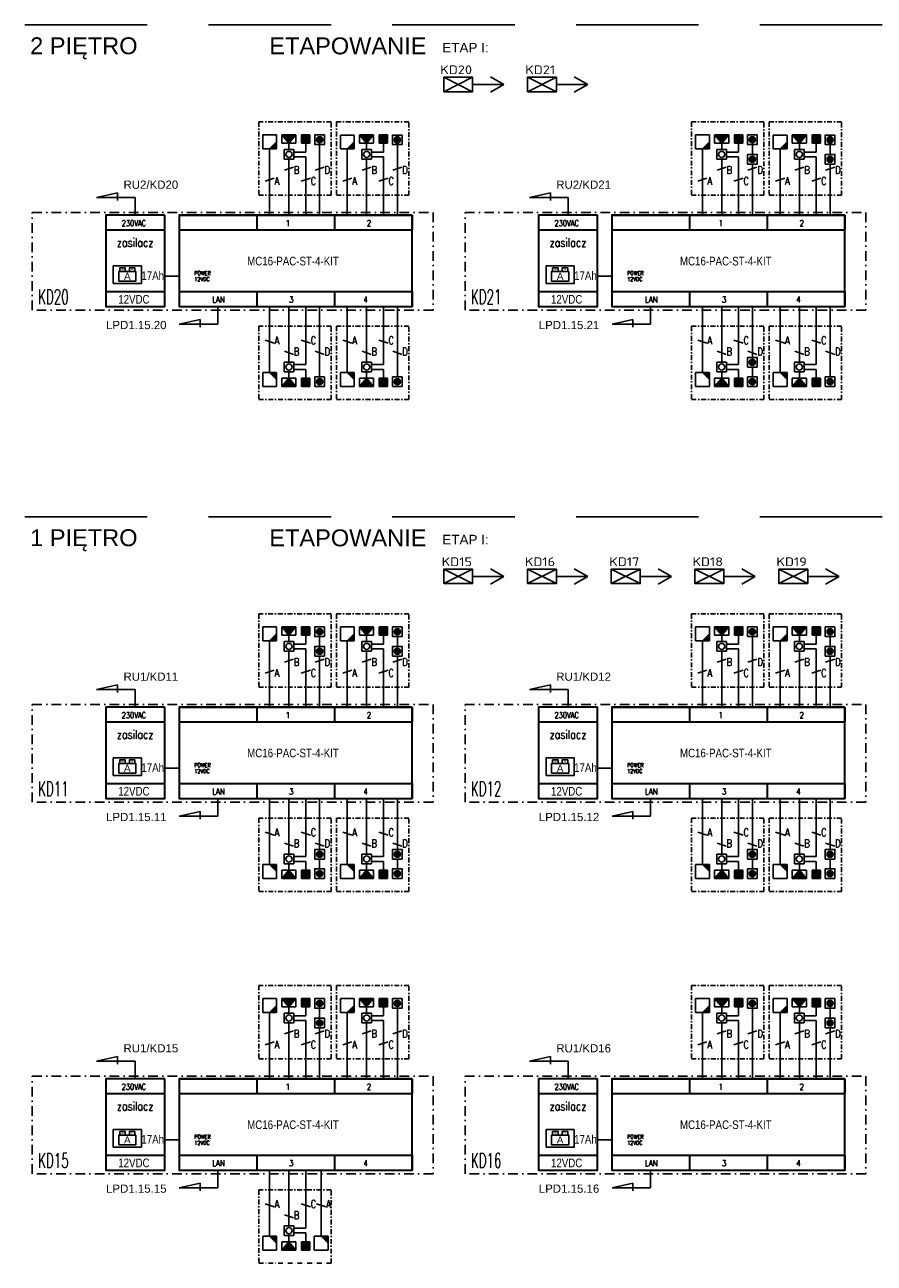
# Model space of a CAD drawing. Header units: millimetres. Extents: x 94562 to 148980, y -25377 to 3008.
# Tile 119 of 140: x 112192 to 113953, y -15452 to -12885. Entities that reach past the tile are written whole.
import ezdxf
from ezdxf.enums import TextEntityAlignment as Align

# ---------------------------------------------------------------- set-up
doc = ezdxf.new("R2010")
doc.units = ezdxf.units.MM
doc.linetypes.add('DASHDOT', pattern=[1, 0.5, -0.25, 0, -0.25])
doc.linetypes.add('HIDDENX2', pattern=[19.05, 12.7, -6.35])
for name, color, linetype in [('tt_opis', 30, 'Continuous'), ('tt_pomoc', 42, 'Continuous'), ('tt_symbole', 40, 'Continuous')]:
    doc.layers.add(name, color=color, linetype=linetype)
doc.styles.add('Arial CE', font='arial.ttf')
doc.styles.add('iso', font='isocpeur.ttf', dxfattribs={"width": 1.2})
doc.styles.add('ROMANC', font='times.ttf', dxfattribs={"height": 20})
doc.styles.add('ROMANS', font='romans', dxfattribs={"width": 0.85})
doc.styles.get("Standard").update_dxf_attribs({"font": 'arial.ttf'})
doc.styles.add('WSP EL XX D 4101 LEGENDA APARTAMENTY$0$ROMANS', font='romans')

# ---------------------------------------------------------------- blocks, each defined once
blk = doc.blocks.new('SSWiN Akumulator')
at = {"linetype": 'ByBlock', "lineweight": -2}
blk.add_lwpolyline([(59.8, 74.8), (-59.8, 74.8), (-59.8, 0), (59.8, 0)], close=True, dxfattribs=at)
at = {"linetype": 'ByBlock', "lineweight": -2, "ltscale": 10}
for points in [[(-32.3, 50.7), (-8.7, 50.7), (-8.7, 65.8), (-32.3, 65.8)], [(32.3, 50.7), (8.7, 50.7), (8.7, 65.8), (32.3, 65.8)], [(-36.7, 10.1), (36.7, 10.1), (36.7, 50.7), (-36.7, 50.7)]]:
    blk.add_lwpolyline(points, close=True, dxfattribs=at)
at = {"linetype": 'ByBlock', "lineweight": -2, "ltscale": 10, "style": 'ROMANC'}
for s, p in [('+', (-27.4, 50.2)), ('-', (16.4, 53))]:
    blk.add_text(s, height=16.2, dxfattribs=at).set_placement(p)
at = {"style": 'Arial CE'}
blk.add_text('A', height=30, dxfattribs=at).set_placement((0, 30.4), align=Align.MIDDLE_CENTER)
blk = doc.blocks.new('SKD_kontroler')
at = {"color": 0}
for p, q in [((-412.5, 225.8), (-369, 235.4)), ((-369, 235.4), (-369, 219.3)), ((-332.4, 225.8), (-412.5, 225.8)), ((-332.4, 189.3), (-332.4, 225.8)), ((-241.6, 62.7), (-271.2, 62.7)), ((-161.1, -36.6), (-161.1, 0)), ((-241.2, -36.6), (-197.7, -27)), ((-161.1, -36.6), (-241.2, -36.6)), ((-197.7, -27), (-197.7, -43.1))]:
    blk.add_line(p, q, dxfattribs=at)
at = {"color": 0, "lineweight": 30}
for p, q in [((-241.6, 189.3), (-80.5, 189.3)), ((-80.5, 189.3), (-80.5, 158.4)), ((-80.5, 189.3), (80.5, 189.3)), ((80.5, 189.3), (241.6, 189.3)), ((80.5, 189.2), (80.5, 158.4)), ((241.6, 189.3), (241.6, 158.4)), ((-393.6, 158.4), (-271.2, 158.4)), ((-241.6, 158.4), (241.6, 158.4)), ((-393.6, 30.8), (-271.2, 30.8)), ((-241.6, 30.8), (241.6, 30.8)), ((-80.5, 30.8), (-80.5, 0)), ((80.5, 30.8), (80.5, 0)), ((241.6, 30.8), (241.6, 0)), ((-241.6, 0), (-80.5, 0)), ((-80.5, 0), (80.5, 0)), ((80.5, 0), (241.6, 0))]:
    blk.add_line(p, q, dxfattribs=at)
at = {"color": 0, "linetype": 'DASHDOT', "ltscale": 40}
blk.add_lwpolyline([(-546, 194.8), (285.3, 194.8), (285.3, -7.7), (-546, -7.7)], close=True, dxfattribs=at)
at = {"color": 0, "lineweight": 30}
for points in [[(-271.2, 189.3), (-393.6, 189.3), (-393.6, 0), (-271.2, 0)], [(241.6, 189.3), (-241.6, 189.3), (-241.6, 0), (241.6, 0)]]:
    blk.add_lwpolyline(points, close=True, dxfattribs=at)
at = {"color": 0, "xscale": 0.4874940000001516, "yscale": 0.4874940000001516, "zscale": 0.4874940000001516}
blk.add_blockref('SSWiN Akumulator', (-348.8, 47.5), dxfattribs=at)
at = {"color": 0, "char_height": 12.6, "width": 272.559, "attachment_point": 5, "rotation": 359.9919, "style": 'ROMANS'}
for s, insert in [('1', (-15.9, 172.5)), ('2', (152.2, 172.5)), ('\\Fromans.shx;\\W0.8;230VAC', (-335.2, 172.5)), ('LAN', (-159.7, 14.1)), ('3', (-8.9, 14.1)), ('4', (145.2, 14.1))]:
    blk.add_mtext(s, dxfattribs=dict(at, insert=insert))
at = {"color": 0, "rotation": 359.9919}
for s, insert, char_height, width, attachment_point in [('\\Fromans.shx;\\W0.8;zasilacz', (-332.6, 141.3), 18, 484.501, 2), ('\\Fromans.shx;\\W0.8;12VDC', (-210, 56.5), 8.4, 76.214, 4), ('\\Fromans.shx;\\W0.8;POWER', (-210, 68.9), 8.4, 70.276, 4)]:
    blk.add_mtext(s, dxfattribs=dict(at, insert=insert, char_height=char_height, width=width, attachment_point=attachment_point))
at = {"color": 0, "width": 0.8}
for tag, p in [('TYP', (-520.5, 174.9)), ('TYP-Z', (-335.2, 107.8)), ('TYP', (-5.3, 93.9)), ('AK', (-302.3, 62.9)), ('LOK_KONTR.', (-472.4, 11.9)), ('PARAMETR', (-335.2, 14.7))]:
    blk.add_attdef(tag, text='', height=18, rotation=359.9919, dxfattribs=at).set_placement(p, align=Align.MIDDLE_CENTER)
blk = doc.blocks.new('PRZYCISK EWAKUACYJNY')
for p, q in [((-18, 0), (-18, 36)), ((-18, 36), (18, 36)), ((18, 0), (-18, 0)), ((18, 36), (18, 0))]:
    blk.add_line(p, q)
blk.add_circle((0, 18), 11.5)
blk = doc.blocks.new('KONTAKTRON')
blk.add_hatch(color=256).paths.add_polyline_path([(-10.8, 0), (10.8, 0), (10.8, 21.6), (-10.8, 21.6)])
for p, q in [((10.8, 21.6), (-10.8, 21.6)), ((-10.8, 21.6), (-10.8, 0)), ((-10.8, 0), (10.8, 0)), ((10.8, 0), (10.8, 21.6))]:
    blk.add_line(p, q)
blk = doc.blocks.new('CZYTNIK KONTROLI DOSTĘPU')
blk.add_hatch(color=256).paths.add_polyline_path([(18, 18), (0, 0), (18, 0)])
at = {"linetype": 'Continuous'}
for p, q in [((-18, 36), (-18, 0)), ((18, 36), (-18, 36)), ((18, 0), (18, 36)), ((-18, 0), (18, 0)), ((18, 18), (0, 0))]:
    blk.add_line(p, q, dxfattribs=at)
blk = doc.blocks.new('ELEKTROZACZEP')
h = blk.add_hatch(color=256)
h.dxf.hatch_style = 1
edge = h.paths.add_edge_path()
edge.add_line((18.3, 10.8), (0, -10.8))
edge.add_line((0, -10.8), (36.7, -10.8))
edge.add_line((36.7, -10.8), (18.3, 10.8))
for p, q in [((0, 10.8), (21.6, 10.8)), ((18.3, 10.8), (0, -10.8)), ((36.7, 10.8), (0, 10.8)), ((0, 10.8), (0, -10.8)), ((18.3, 10.8), (36.7, -10.8)), ((36.7, -10.8), (36.7, 10.8)), ((36.7, 10.8), (36.7, -10.8)), ((36.7, -10.8), (36.7, 10.8)), ((0, -10.8), (36.7, -10.8))]:
    blk.add_line(p, q)
blk = doc.blocks.new('PRZYCISK WYJŚCIA')
h = blk.add_hatch(color=256)
h.dxf.hatch_style = 1
edge = h.paths.add_edge_path()
edge.add_arc((0, 18), 11.5, 0, 360)
blk.add_lwpolyline([(-18, 36), (18, 36), (18, 0), (-18, 0)], close=True)
blk.add_circle((0, 18), 11.5)
blk = doc.blocks.new('SKD')
at = {"layer": 'tt_symbole'}
blk.add_lwpolyline([(-60, 0), (0, 0), (0, 30), (-60, 30)], close=True, dxfattribs=at)
for points in [[(-60, 30), (0, 0)], [(-60, 0), (0, 30)]]:
    blk.add_lwpolyline(points, dxfattribs=at)

msp = doc.modelspace()

# ---------------------------------------------------------------- linework, layer by layer
at = {"layer": 'tt_opis'}
for p, q in [((112749.2, -13180, 0), (112730.2, -13186.5, 0)), ((112812.9, -13180, 0), (112793.9, -13186.5, 0)), ((112910.3, -13180, 0), (112891.3, -13186.5, 0)), ((112974, -13180, 0), (112955, -13186.5, 0)), ((113646.5, -13180, 0), (113627.5, -13186.5, 0)), ((113710.2, -13180, 0), (113691.2, -13186.5, 0)), ((113807.6, -13180, 0), (113788.6, -13186.5, 0)), ((113871.3, -13180, 0), (113852.3, -13186.5, 0)), ((112709.2, -13202.9, 0), (112690.2, -13209.4, 0)), ((112784.1, -13202.9, 0), (112765.1, -13209.4, 0)), ((112870.3, -13202.9, 0), (112851.3, -13209.4, 0)), ((112945.2, -13202.9, 0), (112926.2, -13209.4, 0)), ((113606.5, -13202.9, 0), (113587.5, -13209.4, 0)), ((113681.5, -13202.9, 0), (113662.5, -13209.4, 0)), ((113767.6, -13202.9, 0), (113748.6, -13209.4, 0)), ((113842.5, -13202.9, 0), (113823.6, -13209.4, 0)), ((112709.2, -13545, 0), (112690.2, -13538.5, 0)), ((112784.1, -13545, 0), (112765.1, -13538.5, 0)), ((112870.3, -13545, 0), (112851.3, -13538.5, 0)), ((112945.2, -13545, 0), (112926.2, -13538.5, 0)), ((113606.5, -13545, 0), (113587.5, -13538.5, 0)), ((113681.5, -13545, 0), (113662.5, -13538.5, 0)), ((113767.6, -13545, 0), (113748.6, -13538.5, 0)), ((113842.5, -13545, 0), (113823.6, -13538.5, 0)), ((112749.2, -13568, 0), (112730.2, -13561.5, 0)), ((112812.9, -13568, 0), (112793.9, -13561.5, 0)), ((112910.3, -13568, 0), (112891.3, -13561.5, 0)), ((112974, -13568, 0), (112955, -13561.5, 0)), ((113646.5, -13568, 0), (113627.5, -13561.5, 0)), ((113710.2, -13568, 0), (113691.2, -13561.5, 0)), ((113807.6, -13568, 0), (113788.6, -13561.5, 0)), ((113871.3, -13568, 0), (113852.3, -13561.5, 0)), ((112749.2, -14199.5, 0), (112730.2, -14206, 0)), ((112812.9, -14199.5, 0), (112793.9, -14206, 0)), ((112910.3, -14199.6, 0), (112891.3, -14206, 0)), ((112974, -14199.6, 0), (112955, -14206, 0)), ((113646.5, -14199.5, 0), (113627.5, -14206, 0)), ((113710.2, -14199.5, 0), (113691.2, -14206, 0)), ((113807.6, -14199.6, 0), (113788.6, -14206, 0)), ((113871.3, -14199.6, 0), (113852.3, -14206, 0)), ((112709.2, -14222.5, 0), (112690.2, -14229, 0)), ((112784.1, -14222.5, 0), (112765.1, -14229, 0)), ((112870.3, -14222.5, 0), (112851.3, -14229, 0)), ((112945.2, -14222.5, 0), (112926.2, -14229, 0)), ((113606.5, -14222.5, 0), (113587.5, -14229, 0)), ((113681.5, -14222.5, 0), (113662.5, -14229, 0)), ((113767.6, -14222.5, 0), (113748.6, -14229, 0)), ((113842.5, -14222.5, 0), (113823.6, -14229, 0)), ((112709.2, -14564.6, 0), (112690.2, -14558.1, 0)), ((112784.1, -14564.6, 0), (112765.1, -14558.1, 0)), ((112870.3, -14564.6, 0), (112851.3, -14558.1, 0)), ((112945.2, -14564.6, 0), (112926.2, -14558.1, 0)), ((113606.5, -14564.6, 0), (113587.5, -14558.1, 0)), ((113681.5, -14564.6, 0), (113662.5, -14558.1, 0)), ((113767.6, -14564.6, 0), (113748.6, -14558.1, 0)), ((113842.5, -14564.6, 0), (113823.6, -14558.1, 0)), ((112749.2, -14587.5, 0), (112730.2, -14581.1, 0)), ((112812.9, -14587.5, 0), (112793.9, -14581.1, 0)), ((112910.3, -14587.5, 0), (112891.3, -14581.1, 0)), ((112974, -14587.5, 0), (112955, -14581.1, 0)), ((113646.5, -14587.5, 0), (113627.5, -14581.1, 0)), ((113710.2, -14587.5, 0), (113691.2, -14581.1, 0)), ((113807.6, -14587.5, 0), (113788.6, -14581.1, 0)), ((113871.3, -14587.5, 0), (113852.3, -14581.1, 0)), ((112749.2, -14969.8, 0), (112730.2, -14976.3, 0)), ((112812.9, -14969.8, 0), (112793.9, -14976.3, 0)), ((112910.3, -14969.8, 0), (112891.3, -14976.3, 0)), ((112974, -14969.8, 0), (112955, -14976.3, 0)), ((113646.5, -14969.8, 0), (113627.5, -14976.3, 0)), ((113710.2, -14969.8, 0), (113691.2, -14976.3, 0)), ((113807.6, -14969.8, 0), (113788.6, -14976.3, 0)), ((113871.3, -14969.8, 0), (113852.3, -14976.3, 0)), ((112709.2, -14992.8, 0), (112690.2, -14999.3, 0)), ((112784.1, -14992.8, 0), (112765.1, -14999.3, 0)), ((112870.3, -14992.8, 0), (112851.3, -14999.3, 0)), ((112945.2, -14992.8, 0), (112926.2, -14999.3, 0)), ((113606.5, -14992.8, 0), (113587.5, -14999.3, 0)), ((113681.5, -14992.8, 0), (113662.5, -14999.3, 0)), ((113767.6, -14992.8, 0), (113748.6, -14999.3, 0)), ((113842.5, -14992.8, 0), (113823.6, -14999.3, 0)), ((112709.2, -15334.8, 0), (112690.2, -15328.4, 0)), ((112784.1, -15334.8, 0), (112765.1, -15328.4, 0)), ((112816.2, -15334.8, 0), (112797.2, -15328.4, 0)), ((112749.2, -15357.8, 0), (112730.2, -15351.3, 0))]:
    msp.add_line(p, q, dxfattribs=at)
at = {"layer": 'tt_opis', "linetype": 'HIDDENX2', "ltscale": 20}
for points in [[(112192, -12885), (115877.1, -12885)], [(112192, -13904.5), (115877.1, -13904.5)]]:
    msp.add_lwpolyline(points, dxfattribs=at)
at = {"layer": 'tt_opis', "linetype": 'DASHDOT', "ltscale": 20, "elevation": 0}
for points in [[(112677.1, -13238.3), (112827.3, -13238.3), (112827.3, -13086.2), (112677.1, -13086.2)], [(112838.2, -13238.3), (112988.4, -13238.3), (112988.4, -13086.2), (112838.2, -13086.2)], [(113574.4, -13238.3), (113724.6, -13238.3), (113724.6, -13086.2), (113574.4, -13086.2)], [(113735.5, -13238.3), (113885.7, -13238.3), (113885.7, -13086.2), (113735.5, -13086.2)], [(112677.1, -13661.7), (112827.3, -13661.7), (112827.3, -13509.7), (112677.1, -13509.7)], [(112838.2, -13661.7), (112988.4, -13661.7), (112988.4, -13509.7), (112838.2, -13509.7)], [(113574.4, -13661.7), (113724.6, -13661.7), (113724.6, -13509.7), (113574.4, -13509.7)], [(113735.5, -13661.7), (113885.7, -13661.7), (113885.7, -13509.7), (113735.5, -13509.7)], [(112677.1, -14257.8), (112827.3, -14257.8), (112827.3, -14105.8), (112677.1, -14105.8)], [(112838.2, -14257.9), (112988.4, -14257.9), (112988.4, -14105.8), (112838.2, -14105.8)], [(113574.4, -14257.8), (113724.6, -14257.8), (113724.6, -14105.8), (113574.4, -14105.8)], [(113735.5, -14257.9), (113885.7, -14257.9), (113885.7, -14105.8), (113735.5, -14105.8)], [(112677.1, -14681.3), (112827.3, -14681.3), (112827.3, -14529.2), (112677.1, -14529.2)], [(112838.2, -14681.3), (112988.4, -14681.3), (112988.4, -14529.2), (112838.2, -14529.2)], [(113574.4, -14681.3), (113724.6, -14681.3), (113724.6, -14529.2), (113574.4, -14529.2)], [(113735.5, -14681.3), (113885.7, -14681.3), (113885.7, -14529.2), (113735.5, -14529.2)], [(112677.1, -15028.1), (112827.3, -15028.1), (112827.3, -14876), (112677.1, -14876)], [(112838.2, -15028.1), (112988.4, -15028.1), (112988.4, -14876.1), (112838.2, -14876.1)], [(113574.4, -15028.1), (113724.6, -15028.1), (113724.6, -14876), (113574.4, -14876)], [(113735.5, -15028.1), (113885.7, -15028.1), (113885.7, -14876.1), (113735.5, -14876.1)], [(112677.1, -15451.6), (112827.3, -15451.6), (112827.3, -15299.5), (112677.1, -15299.5)]]:
    msp.add_lwpolyline(points, close=True, dxfattribs=at)
at = {"layer": 'tt_pomoc'}
for p, q in [((112739.7, -13130.6, 0), (112739.7, -13143.7, 0)), ((112774.6, -13130.6, 0), (112774.6, -13148.8, 0)), ((112803.4, -13133.3, 0), (112803.4, -13279.3)), ((112900.8, -13130.6, 0), (112900.8, -13143.7, 0)), ((112935.7, -13130.6, 0), (112935.7, -13148.8, 0)), ((112964.5, -13133.4, 0), (112964.5, -13279.3)), ((113637, -13130.6, 0), (113637, -13143.7, 0)), ((113672, -13130.6, 0), (113672, -13148.8, 0)), ((113700.7, -13153.6, 0), (113700.7, -13133.3, 0)), ((113798.1, -13130.6, 0), (113798.1, -13143.7, 0)), ((113833.1, -13130.6, 0), (113833, -13148.8, 0)), ((113861.8, -13153.6, 0), (113861.8, -13133.4, 0)), ((112699.7, -13142.1, 0), (112699.7, -13279.3)), ((112739.7, -13163.7, 0), (112739.7, -13279.3, 0)), ((112749.7, -13148.8, 0), (112774.6, -13148.8, 0)), ((112749.7, -13158.7, 0), (112774.6, -13158.7, 0)), ((112774.6, -13158.7, 0), (112774.6, -13279.3)), ((112860.8, -13142.2, 0), (112860.8, -13279.3)), ((112900.8, -13163.7, 0), (112900.8, -13279.3, 0)), ((112910.8, -13148.8, 0), (112935.7, -13148.8, 0)), ((112910.8, -13158.7, 0), (112935.7, -13158.7, 0)), ((112935.7, -13158.7, 0), (112935.7, -13279.3)), ((113597, -13142.1, 0), (113597, -13279.3)), ((113637, -13163.7, 0), (113637, -13279.3, 0)), ((113647, -13148.8, 0), (113672, -13148.8, 0)), ((113647, -13158.7, 0), (113672, -13158.7, 0)), ((113672, -13158.7, 0), (113672, -13279.3)), ((113758.1, -13142.2, 0), (113758.1, -13279.3)), ((113798.1, -13163.7, 0), (113798.1, -13279.3, 0)), ((113808.1, -13148.8, 0), (113833, -13148.8, 0)), ((113808.1, -13158.7, 0), (113833, -13158.7, 0)), ((113833, -13158.7, 0), (113833, -13279.3)), ((113700.7, -13173.6, 0), (113700.7, -13279.3)), ((113861.8, -13173.6, 0), (113861.8, -13279.3)), ((112699.7, -13605.8, 0), (112699.7, -13468.6)), ((112739.7, -13584.2, 0), (112739.7, -13468.6, 0)), ((112774.6, -13589.2, 0), (112774.6, -13468.6)), ((112803.4, -13614.6, 0), (112803.4, -13468.6)), ((112860.8, -13605.8, 0), (112860.8, -13468.6)), ((112900.8, -13584.2, 0), (112900.8, -13468.6, 0)), ((112935.7, -13589.2, 0), (112935.7, -13468.6)), ((112964.5, -13614.6, 0), (112964.5, -13468.6)), ((113597, -13605.8, 0), (113597, -13468.6)), ((113637, -13584.2, 0), (113637, -13468.6, 0)), ((113672, -13589.2, 0), (113672, -13468.6)), ((113700.7, -13574.3, 0), (113700.7, -13468.6)), ((113758.1, -13605.8, 0), (113758.1, -13468.6)), ((113798.1, -13584.2, 0), (113798.1, -13468.6, 0)), ((113833, -13589.2, 0), (113833, -13468.6)), ((113861.8, -13614.6, 0), (113861.8, -13468.6)), ((112749.7, -13589.2, 0), (112774.6, -13589.2, 0)), ((112749.7, -13599.1, 0), (112774.6, -13599.1, 0)), ((112774.6, -13617.3, 0), (112774.6, -13599.1, 0)), ((112910.8, -13589.2, 0), (112935.7, -13589.2, 0)), ((112910.8, -13599.1, 0), (112935.7, -13599.1, 0)), ((112935.7, -13617.3, 0), (112935.7, -13599.1, 0)), ((113647, -13589.2, 0), (113672, -13589.2, 0)), ((113647, -13599.1, 0), (113672, -13599.1, 0)), ((113672, -13617.3, 0), (113672, -13599.1, 0)), ((113700.7, -13614.6, 0), (113700.7, -13594.3, 0)), ((113808.1, -13589.2, 0), (113833, -13589.2, 0)), ((113808.1, -13599.1, 0), (113833, -13599.1, 0)), ((113833.1, -13617.3, 0), (113833, -13599.1, 0)), ((112739.7, -13617.3, 0), (112739.7, -13604.2, 0)), ((112900.8, -13617.3, 0), (112900.8, -13604.2, 0)), ((113637, -13617.3, 0), (113637, -13604.2, 0)), ((113798.1, -13617.3, 0), (113798.1, -13604.2, 0)), ((112699.7, -14161.7, 0), (112699.7, -14298.9)), ((112739.7, -14150.2, 0), (112739.7, -14163.3, 0)), ((112774.6, -14150.2, 0), (112774.6, -14168.4, 0)), ((112803.4, -14173.2, 0), (112803.4, -14152.9, 0)), ((112860.8, -14161.7, 0), (112860.8, -14298.9)), ((112900.8, -14150.2, 0), (112900.8, -14163.3, 0)), ((112935.7, -14150.2, 0), (112935.7, -14168.4, 0)), ((112964.5, -14173.2, 0), (112964.5, -14152.9, 0)), ((113597, -14161.7, 0), (113597, -14298.9)), ((113637, -14150.2, 0), (113637, -14163.3, 0)), ((113672, -14150.2, 0), (113672, -14168.4, 0)), ((113700.7, -14152.9, 0), (113700.7, -14298.9)), ((113758.1, -14161.7, 0), (113758.1, -14298.9)), ((113798.1, -14150.2, 0), (113798.1, -14163.3, 0)), ((113833.1, -14150.2, 0), (113833, -14168.4, 0)), ((113861.8, -14173.2, 0), (113861.8, -14152.9, 0)), ((112739.7, -14183.3, 0), (112739.7, -14298.9, 0)), ((112749.7, -14168.4, 0), (112774.6, -14168.4, 0)), ((112749.7, -14178.3, 0), (112774.6, -14178.3, 0)), ((112774.6, -14178.3, 0), (112774.6, -14298.9)), ((112803.4, -14193.2, 0), (112803.4, -14298.9)), ((112900.8, -14183.3, 0), (112900.8, -14298.9, 0)), ((112910.8, -14168.4, 0), (112935.7, -14168.4, 0)), ((112910.8, -14178.3, 0), (112935.7, -14178.3, 0)), ((112935.7, -14178.3, 0), (112935.7, -14298.9)), ((112964.5, -14193.2, 0), (112964.5, -14298.9)), ((113637, -14183.3, 0), (113637, -14298.9, 0)), ((113647, -14168.4, 0), (113672, -14168.4, 0)), ((113647, -14178.3, 0), (113672, -14178.3, 0)), ((113672, -14178.3, 0), (113672, -14298.9)), ((113798.1, -14183.3, 0), (113798.1, -14298.9, 0)), ((113808.1, -14168.4, 0), (113833, -14168.4, 0)), ((113808.1, -14178.3, 0), (113833, -14178.3, 0)), ((113833, -14178.3, 0), (113833, -14298.9)), ((113861.8, -14193.2, 0), (113861.8, -14298.9)), ((112699.7, -14625.4, 0), (112699.7, -14488.2)), ((112739.7, -14603.8, 0), (112739.7, -14488.2, 0)), ((112774.6, -14608.8, 0), (112774.6, -14488.2)), ((112803.4, -14593.9, 0), (112803.4, -14488.2)), ((112860.8, -14625.4, 0), (112860.8, -14488.2)), ((112900.8, -14603.8, 0), (112900.8, -14488.2, 0)), ((112935.7, -14608.8, 0), (112935.7, -14488.2)), ((112964.5, -14593.9, 0), (112964.5, -14488.2)), ((113597, -14625.4, 0), (113597, -14488.2)), ((113637, -14603.8, 0), (113637, -14488.2, 0)), ((113672, -14608.8, 0), (113672, -14488.2)), ((113700.7, -14593.9, 0), (113700.7, -14488.2)), ((113758.1, -14625.4, 0), (113758.1, -14488.2)), ((113798.1, -14603.8, 0), (113798.1, -14488.2, 0)), ((113833, -14608.8, 0), (113833, -14488.2)), ((113861.8, -14593.9, 0), (113861.8, -14488.2)), ((112739.7, -14636.9, 0), (112739.7, -14623.8, 0)), ((112749.7, -14608.8, 0), (112774.6, -14608.8, 0)), ((112749.7, -14618.7, 0), (112774.6, -14618.7, 0)), ((112774.6, -14636.9, 0), (112774.6, -14618.7, 0)), ((112803.4, -14634.2, 0), (112803.4, -14613.9, 0)), ((112900.8, -14636.9, 0), (112900.8, -14623.8, 0)), ((112910.8, -14608.8, 0), (112935.7, -14608.8, 0)), ((112910.8, -14618.7, 0), (112935.7, -14618.7, 0)), ((112935.7, -14636.9, 0), (112935.7, -14618.7, 0)), ((112964.5, -14634.2, 0), (112964.5, -14613.9, 0)), ((113637, -14636.9, 0), (113637, -14623.8, 0)), ((113647, -14608.8, 0), (113672, -14608.8, 0)), ((113647, -14618.7, 0), (113672, -14618.7, 0)), ((113672, -14636.9, 0), (113672, -14618.7, 0)), ((113700.7, -14634.2, 0), (113700.7, -14613.9, 0)), ((113798.1, -14636.9, 0), (113798.1, -14623.8, 0)), ((113808.1, -14608.8, 0), (113833, -14608.8, 0)), ((113808.1, -14618.7, 0), (113833, -14618.7, 0)), ((113833.1, -14636.9, 0), (113833, -14618.7, 0)), ((113861.8, -14634.2, 0), (113861.8, -14613.9, 0)), ((112699.7, -14932, 0), (112699.7, -15069.2)), ((112739.7, -14920.5, 0), (112739.7, -14933.5, 0)), ((112774.6, -14920.5, 0), (112774.6, -14938.7, 0)), ((112803.4, -14943.5, 0), (112803.4, -14923.2, 0)), ((112860.8, -14932, 0), (112860.8, -15069.2)), ((112900.8, -14920.5, 0), (112900.8, -14933.6, 0)), ((112935.7, -14920.5, 0), (112935.7, -14938.7, 0)), ((112964.5, -14923.2, 0), (112964.5, -15069.2)), ((113597, -14932, 0), (113597, -15069.2)), ((113637, -14920.5, 0), (113637, -14933.5, 0)), ((113672, -14920.5, 0), (113672, -14938.7, 0)), ((113700.7, -14923.2, 0), (113700.7, -15069.2)), ((113758.1, -14932, 0), (113758.1, -15069.2)), ((113798.1, -14920.5, 0), (113798.1, -14933.6, 0)), ((113833.1, -14920.5, 0), (113833, -14938.7, 0)), ((113861.8, -14943.5, 0), (113861.8, -14923.2, 0)), ((112739.7, -14953.5, 0), (112739.7, -15069.2, 0)), ((112749.7, -14938.7, 0), (112774.6, -14938.7, 0)), ((112749.7, -14948.5, 0), (112774.6, -14948.5, 0)), ((112774.6, -14948.5, 0), (112774.6, -15069.2)), ((112900.8, -14953.6, 0), (112900.8, -15069.2, 0)), ((112910.8, -14938.7, 0), (112935.7, -14938.7, 0)), ((112910.8, -14948.5, 0), (112935.7, -14948.5, 0)), ((112935.7, -14948.5, 0), (112935.7, -15069.2)), ((113637, -14953.5, 0), (113637, -15069.2, 0)), ((113647, -14938.7, 0), (113672, -14938.7, 0)), ((113647, -14948.5, 0), (113672, -14948.5, 0)), ((113672, -14948.5, 0), (113672, -15069.2)), ((113798.1, -14953.6, 0), (113798.1, -15069.2, 0)), ((113808.1, -14938.7, 0), (113833, -14938.7, 0)), ((113808.1, -14948.5, 0), (113833, -14948.5, 0)), ((113833, -14948.5, 0), (113833, -15069.2)), ((112803.4, -14963.5, 0), (112803.4, -15069.2)), ((113861.8, -14963.5, 0), (113861.8, -15069.2)), ((112699.7, -15395.6, 0), (112699.7, -15258.4)), ((112739.7, -15374.1, 0), (112739.7, -15258.4, 0)), ((112774.6, -15379.1, 0), (112774.6, -15258.4)), ((112806.7, -15395.6, 0), (112806.7, -15258.4)), ((112739.7, -15407.1, 0), (112739.7, -15394.1, 0)), ((112749.7, -15379.1, 0), (112774.6, -15379.1, 0)), ((112749.7, -15388.9, 0), (112774.6, -15388.9, 0)), ((112774.6, -15407.1, 0), (112774.6, -15388.9, 0))]:
    msp.add_line(p, q, dxfattribs=at)
for points in [[(113120.6, -13008.7), (113185.5, -13008.7)], [(113185.5, -13008.7), (113157.7, -12992.6)], [(113185.5, -13008.7), (113157.7, -13024.7)], [(113294.3, -13008.7), (113359.2, -13008.7)], [(113359.2, -13008.7), (113331.4, -12992.6)], [(113359.2, -13008.7), (113331.4, -13024.7)], [(113185.5, -14028.2), (113157.7, -14012.2)], [(113359.2, -14028.2), (113331.4, -14012.2)], [(113532.9, -14028.2), (113505.1, -14012.2)], [(113706.6, -14028.2), (113678.8, -14012.2)], [(113880.3, -14028.2), (113852.5, -14012.2)], [(113120.6, -14028.2), (113185.5, -14028.2)], [(113185.5, -14028.2), (113157.7, -14044.3)], [(113294.3, -14028.2), (113359.2, -14028.2)], [(113359.2, -14028.2), (113331.4, -14044.3)], [(113468, -14028.2), (113532.9, -14028.2)], [(113532.9, -14028.2), (113505.1, -14044.3)], [(113641.6, -14028.2), (113706.6, -14028.2)], [(113706.6, -14028.2), (113678.8, -14044.3)], [(113815.3, -14028.2), (113880.3, -14028.2)], [(113880.3, -14028.2), (113852.5, -14044.3)]]:
    msp.add_lwpolyline(points, dxfattribs=at)

# ---------------------------------------------------------------- block references
at = {"layer": 'tt_opis'}
for p in [(113120.6, -13023.7), (113294.3, -13023.7), (113120.6, -14043.2), (113294.3, -14043.2), (113468, -14043.2), (113641.6, -14043.2), (113815.3, -14043.2)]:
    msp.add_blockref('SKD', p, dxfattribs=at)
at = {"layer": 'tt_symbole', "yscale": 0.8, "zscale": 0.8}
for name, p, xscale in [('CZYTNIK KONTROLI DOSTĘPU', (112699.7, -13142.1, 0), 0.8), ('CZYTNIK KONTROLI DOSTĘPU', (112860.8, -13142.2, 0), 0.8), ('CZYTNIK KONTROLI DOSTĘPU', (113597, -13142.1, 0), 0.8), ('CZYTNIK KONTROLI DOSTĘPU', (113758.1, -13142.2, 0), 0.8), ('ELEKTROZACZEP', (112754.3, -13625.9, 0), -0.8), ('ELEKTROZACZEP', (112915.4, -13625.9, 0), -0.8), ('ELEKTROZACZEP', (113651.7, -13625.9, 0), -0.8), ('ELEKTROZACZEP', (113812.8, -13625.9, 0), -0.8), ('CZYTNIK KONTROLI DOSTĘPU', (112699.7, -14161.7, 0), 0.8), ('CZYTNIK KONTROLI DOSTĘPU', (112860.8, -14161.7, 0), 0.8), ('CZYTNIK KONTROLI DOSTĘPU', (113597, -14161.7, 0), 0.8), ('CZYTNIK KONTROLI DOSTĘPU', (113758.1, -14161.7, 0), 0.8), ('ELEKTROZACZEP', (112754.3, -14645.5, 0), -0.8), ('ELEKTROZACZEP', (112915.4, -14645.5, 0), -0.8), ('ELEKTROZACZEP', (113651.7, -14645.5, 0), -0.8), ('ELEKTROZACZEP', (113812.8, -14645.5, 0), -0.8), ('CZYTNIK KONTROLI DOSTĘPU', (112699.7, -14932, 0), 0.8), ('CZYTNIK KONTROLI DOSTĘPU', (112860.8, -14932, 0), 0.8), ('CZYTNIK KONTROLI DOSTĘPU', (113597, -14932, 0), 0.8), ('CZYTNIK KONTROLI DOSTĘPU', (113758.1, -14932, 0), 0.8), ('ELEKTROZACZEP', (112754.3, -15415.8, 0), -0.8)]:
    msp.add_blockref(name, p, dxfattribs=dict(at, xscale=xscale))
at = {"layer": 'tt_symbole'}
for name, p, xscale, yscale, zscale, rotation in [('ELEKTROZACZEP', (112754.3, -13122, 0), 0.8, 0.8, 0.8, 180), ('KONTAKTRON', (112766, -13122, 0), 0.8, 0.8, 0.8, 270), ('PRZYCISK WYJŚCIA', (112793.4, -13123.3, 0), 0.555555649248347, 0.555555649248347, 0.555555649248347, 270), ('ELEKTROZACZEP', (112915.4, -13122, 0), 0.8, 0.8, 0.8, 180), ('KONTAKTRON', (112927.1, -13122, 0), 0.8, 0.8, 0.8, 270), ('PRZYCISK WYJŚCIA', (112954.5, -13123.4, 0), 0.555555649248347, 0.555555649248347, 0.555555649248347, 270), ('ELEKTROZACZEP', (113651.7, -13122, 0), 0.8, 0.8, 0.8, 180), ('KONTAKTRON', (113663.3, -13122, 0), 0.8, 0.8, 0.8, 270), ('PRZYCISK WYJŚCIA', (113690.7, -13123.3, 0), 0.555555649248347, 0.555555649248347, 0.555555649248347, 270), ('ELEKTROZACZEP', (113812.8, -13122, 0), 0.8, 0.8, 0.8, 180), ('KONTAKTRON', (113824.4, -13122, 0), 0.8, 0.8, 0.8, 270), ('PRZYCISK WYJŚCIA', (113851.8, -13123.4, 0), 0.555555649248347, 0.555555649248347, 0.555555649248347, 270), ('PRZYCISK EWAKUACYJNY', (112729.7, -13153.7, 0), 0.5555556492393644, 0.5555556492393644, 0.5555556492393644, 270), ('PRZYCISK EWAKUACYJNY', (112890.8, -13153.7, 0), 0.5555556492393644, 0.5555556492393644, 0.5555556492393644, 270), ('PRZYCISK EWAKUACYJNY', (113627, -13153.7, 0), 0.5555556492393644, 0.5555556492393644, 0.5555556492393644, 270), ('PRZYCISK WYJŚCIA', (113690.7, -13163.6, 0), -0.555555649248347, 0.555555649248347, 0.555555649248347, 270), ('PRZYCISK EWAKUACYJNY', (113788.1, -13153.7, 0), 0.5555556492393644, 0.5555556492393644, 0.5555556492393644, 270), ('PRZYCISK WYJŚCIA', (113851.8, -13163.6, 0), -0.555555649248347, 0.555555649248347, 0.555555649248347, 270), ('PRZYCISK WYJŚCIA', (113690.7, -13584.3, 0), -0.555555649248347, 0.555555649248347, 0.555555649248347, 270), ('PRZYCISK EWAKUACYJNY', (112729.7, -13594.2, 0), -0.5555556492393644, 0.5555556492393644, 0.5555556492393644, 270), ('PRZYCISK EWAKUACYJNY', (112890.8, -13594.2, 0), -0.5555556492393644, 0.5555556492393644, 0.5555556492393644, 270), ('PRZYCISK EWAKUACYJNY', (113627, -13594.2, 0), -0.5555556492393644, 0.5555556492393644, 0.5555556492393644, 270), ('PRZYCISK EWAKUACYJNY', (113788.1, -13594.2, 0), -0.5555556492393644, 0.5555556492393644, 0.5555556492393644, 270), ('CZYTNIK KONTROLI DOSTĘPU', (112699.7, -13605.8, 0), -0.8, 0.8, 0.8, 180), ('KONTAKTRON', (112766, -13625.9, 0), -0.8, 0.8, 0.8, 270), ('PRZYCISK WYJŚCIA', (112793.4, -13624.6, 0), -0.555555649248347, 0.555555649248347, 0.555555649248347, 270), ('CZYTNIK KONTROLI DOSTĘPU', (112860.8, -13605.8, 0), -0.8, 0.8, 0.8, 180), ('KONTAKTRON', (112927.1, -13625.9, 0), -0.8, 0.8, 0.8, 270), ('PRZYCISK WYJŚCIA', (112954.5, -13624.6, 0), -0.555555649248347, 0.555555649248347, 0.555555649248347, 270), ('CZYTNIK KONTROLI DOSTĘPU', (113597, -13605.8, 0), -0.8, 0.8, 0.8, 180), ('KONTAKTRON', (113663.3, -13625.9, 0), -0.8, 0.8, 0.8, 270), ('PRZYCISK WYJŚCIA', (113690.7, -13624.6, 0), -0.555555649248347, 0.555555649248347, 0.555555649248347, 270), ('CZYTNIK KONTROLI DOSTĘPU', (113758.1, -13605.8, 0), -0.8, 0.8, 0.8, 180), ('KONTAKTRON', (113824.4, -13625.9, 0), -0.8, 0.8, 0.8, 270), ('PRZYCISK WYJŚCIA', (113851.8, -13624.6, 0), -0.555555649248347, 0.555555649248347, 0.555555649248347, 270), ('ELEKTROZACZEP', (112754.3, -14141.6, 0), 0.8, 0.8, 0.8, 180), ('KONTAKTRON', (112766, -14141.6, 0), 0.8, 0.8, 0.8, 270), ('PRZYCISK WYJŚCIA', (112793.4, -14142.9, 0), 0.555555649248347, 0.555555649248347, 0.555555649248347, 270), ('ELEKTROZACZEP', (112915.4, -14141.6, 0), 0.8, 0.8, 0.8, 180), ('KONTAKTRON', (112927.1, -14141.6, 0), 0.8, 0.8, 0.8, 270), ('PRZYCISK WYJŚCIA', (112954.5, -14142.9, 0), 0.555555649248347, 0.555555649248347, 0.555555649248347, 270), ('ELEKTROZACZEP', (113651.7, -14141.6, 0), 0.8, 0.8, 0.8, 180), ('KONTAKTRON', (113663.3, -14141.6, 0), 0.8, 0.8, 0.8, 270), ('PRZYCISK WYJŚCIA', (113690.7, -14142.9, 0), 0.555555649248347, 0.555555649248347, 0.555555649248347, 270), ('ELEKTROZACZEP', (113812.8, -14141.6, 0), 0.8, 0.8, 0.8, 180), ('KONTAKTRON', (113824.4, -14141.6, 0), 0.8, 0.8, 0.8, 270), ('PRZYCISK WYJŚCIA', (113851.8, -14142.9, 0), 0.555555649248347, 0.555555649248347, 0.555555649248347, 270), ('PRZYCISK EWAKUACYJNY', (112729.7, -14173.3, 0), 0.5555556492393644, 0.5555556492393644, 0.5555556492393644, 270), ('PRZYCISK EWAKUACYJNY', (112890.8, -14173.3, 0), 0.5555556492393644, 0.5555556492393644, 0.5555556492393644, 270), ('PRZYCISK EWAKUACYJNY', (113627, -14173.3, 0), 0.5555556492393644, 0.5555556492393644, 0.5555556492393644, 270), ('PRZYCISK EWAKUACYJNY', (113788.1, -14173.3, 0), 0.5555556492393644, 0.5555556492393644, 0.5555556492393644, 270), ('PRZYCISK WYJŚCIA', (112793.4, -14183.2, 0), -0.555555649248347, 0.555555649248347, 0.555555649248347, 270), ('PRZYCISK WYJŚCIA', (112954.5, -14183.2, 0), -0.555555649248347, 0.555555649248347, 0.555555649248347, 270), ('PRZYCISK WYJŚCIA', (113851.8, -14183.2, 0), -0.555555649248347, 0.555555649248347, 0.555555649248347, 270), ('PRZYCISK EWAKUACYJNY', (112729.7, -14613.8, 0), -0.5555556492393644, 0.5555556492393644, 0.5555556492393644, 270), ('PRZYCISK WYJŚCIA', (112793.4, -14603.9, 0), -0.555555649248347, 0.555555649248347, 0.555555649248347, 270), ('PRZYCISK EWAKUACYJNY', (112890.8, -14613.8, 0), -0.5555556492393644, 0.5555556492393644, 0.5555556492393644, 270), ('PRZYCISK WYJŚCIA', (112954.5, -14603.9, 0), -0.555555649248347, 0.555555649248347, 0.555555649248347, 270), ('PRZYCISK EWAKUACYJNY', (113627, -14613.8, 0), -0.5555556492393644, 0.5555556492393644, 0.5555556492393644, 270), ('PRZYCISK WYJŚCIA', (113690.7, -14603.9, 0), -0.555555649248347, 0.555555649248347, 0.555555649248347, 270), ('PRZYCISK EWAKUACYJNY', (113788.1, -14613.8, 0), -0.5555556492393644, 0.5555556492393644, 0.5555556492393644, 270), ('PRZYCISK WYJŚCIA', (113851.8, -14603.9, 0), -0.555555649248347, 0.555555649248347, 0.555555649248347, 270), ('CZYTNIK KONTROLI DOSTĘPU', (112699.7, -14625.4, 0), -0.8, 0.8, 0.8, 180), ('CZYTNIK KONTROLI DOSTĘPU', (112860.8, -14625.4, 0), -0.8, 0.8, 0.8, 180), ('CZYTNIK KONTROLI DOSTĘPU', (113597, -14625.4, 0), -0.8, 0.8, 0.8, 180), ('CZYTNIK KONTROLI DOSTĘPU', (113758.1, -14625.4, 0), -0.8, 0.8, 0.8, 180), ('KONTAKTRON', (112766, -14645.5, 0), -0.8, 0.8, 0.8, 270), ('PRZYCISK WYJŚCIA', (112793.4, -14644.2, 0), -0.555555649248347, 0.555555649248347, 0.555555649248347, 270), ('KONTAKTRON', (112927.1, -14645.5, 0), -0.8, 0.8, 0.8, 270), ('PRZYCISK WYJŚCIA', (112954.5, -14644.2, 0), -0.555555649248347, 0.555555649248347, 0.555555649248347, 270), ('KONTAKTRON', (113663.3, -14645.5, 0), -0.8, 0.8, 0.8, 270), ('PRZYCISK WYJŚCIA', (113690.7, -14644.2, 0), -0.555555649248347, 0.555555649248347, 0.555555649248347, 270), ('KONTAKTRON', (113824.4, -14645.5, 0), -0.8, 0.8, 0.8, 270), ('PRZYCISK WYJŚCIA', (113851.8, -14644.2, 0), -0.555555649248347, 0.555555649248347, 0.555555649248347, 270), ('ELEKTROZACZEP', (112754.3, -14911.8, 0), 0.8, 0.8, 0.8, 180), ('KONTAKTRON', (112766, -14911.8, 0), 0.8, 0.8, 0.8, 270), ('PRZYCISK WYJŚCIA', (112793.4, -14913.2, 0), 0.555555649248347, 0.555555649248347, 0.555555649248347, 270), ('ELEKTROZACZEP', (112915.4, -14911.8, 0), 0.8, 0.8, 0.8, 180), ('KONTAKTRON', (112927.1, -14911.8, 0), 0.8, 0.8, 0.8, 270), ('PRZYCISK WYJŚCIA', (112954.5, -14913.2, 0), 0.555555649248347, 0.555555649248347, 0.555555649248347, 270), ('ELEKTROZACZEP', (113651.7, -14911.8, 0), 0.8, 0.8, 0.8, 180), ('KONTAKTRON', (113663.3, -14911.8, 0), 0.8, 0.8, 0.8, 270), ('PRZYCISK WYJŚCIA', (113690.7, -14913.2, 0), 0.555555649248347, 0.555555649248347, 0.555555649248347, 270), ('ELEKTROZACZEP', (113812.8, -14911.8, 0), 0.8, 0.8, 0.8, 180), ('KONTAKTRON', (113824.4, -14911.8, 0), 0.8, 0.8, 0.8, 270), ('PRZYCISK WYJŚCIA', (113851.8, -14913.2, 0), 0.555555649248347, 0.555555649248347, 0.555555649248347, 270), ('PRZYCISK EWAKUACYJNY', (112729.7, -14943.5, 0), 0.5555556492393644, 0.5555556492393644, 0.5555556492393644, 270), ('PRZYCISK EWAKUACYJNY', (112890.8, -14943.6, 0), 0.5555556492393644, 0.5555556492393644, 0.5555556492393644, 270), ('PRZYCISK EWAKUACYJNY', (113627, -14943.5, 0), 0.5555556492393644, 0.5555556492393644, 0.5555556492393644, 270), ('PRZYCISK EWAKUACYJNY', (113788.1, -14943.6, 0), 0.5555556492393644, 0.5555556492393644, 0.5555556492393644, 270), ('PRZYCISK WYJŚCIA', (112793.4, -14953.5, 0), -0.555555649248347, 0.555555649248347, 0.555555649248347, 270), ('PRZYCISK WYJŚCIA', (113851.8, -14953.5, 0), -0.555555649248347, 0.555555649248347, 0.555555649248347, 270), ('PRZYCISK EWAKUACYJNY', (112729.7, -15384.1, 0), -0.5555556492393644, 0.5555556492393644, 0.5555556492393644, 270), ('CZYTNIK KONTROLI DOSTĘPU', (112699.7, -15395.6, 0), -0.8, 0.8, 0.8, 180), ('CZYTNIK KONTROLI DOSTĘPU', (112806.7, -15395.6, 0), -0.8, 0.8, 0.8, 180), ('KONTAKTRON', (112766, -15415.8, 0), -0.8, 0.8, 0.8, 270)]:
    msp.add_blockref(name, p, dxfattribs=dict(at, xscale=xscale, yscale=yscale, zscale=zscale, rotation=rotation))
ref = msp.add_blockref('SKD_kontroler', (112753.4, -13468.6), dxfattribs=at)
ref.add_attrib('AK', '17Ah', dxfattribs={"layer": 'tt_opis', "color": 0, "height": 18, "rotation": 359.9919, "width": 0.8}).set_placement((112457.2, -13404.9), align=Align.MIDDLE_CENTER)
ref.add_attrib('PARAMETR', '12VDC', dxfattribs={"layer": 'tt_opis', "color": 0, "height": 18, "rotation": 359.9919, "width": 0.8}).set_placement((112418.3, -13453.9), align=Align.MIDDLE_CENTER)
ref.add_attrib('TYP', 'MC16-PAC-ST-4-KIT', dxfattribs={"layer": 'tt_opis', "color": 0, "height": 18, "rotation": 359.9919, "width": 0.8}).set_placement((112748.2, -13374.7), align=Align.MIDDLE_CENTER)
ref = msp.add_blockref('SKD_kontroler', (113650.8, -13468.6), dxfattribs=at)
ref.add_attrib('AK', '17Ah', dxfattribs={"layer": 'tt_opis', "color": 0, "height": 18, "rotation": 359.9919, "width": 0.8}).set_placement((113354.5, -13404.9), align=Align.MIDDLE_CENTER)
ref.add_attrib('PARAMETR', '12VDC', dxfattribs={"layer": 'tt_opis', "color": 0, "height": 18, "rotation": 359.9919, "width": 0.8}).set_placement((113315.6, -13453.9), align=Align.MIDDLE_CENTER)
ref.add_attrib('TYP', 'MC16-PAC-ST-4-KIT', dxfattribs={"layer": 'tt_opis', "color": 0, "height": 18, "rotation": 359.9919, "width": 0.8}).set_placement((113645.5, -13374.7), align=Align.MIDDLE_CENTER)
ref = msp.add_blockref('SKD_kontroler', (112753.4, -14488.2), dxfattribs=at)
ref.add_attrib('AK', '17Ah', dxfattribs={"layer": 'tt_opis', "color": 0, "height": 18, "rotation": 359.9919, "width": 0.8}).set_placement((112457.2, -14424.5), align=Align.MIDDLE_CENTER)
ref.add_attrib('PARAMETR', '12VDC', dxfattribs={"layer": 'tt_opis', "color": 0, "height": 18, "rotation": 359.9919, "width": 0.8}).set_placement((112418.3, -14473.4), align=Align.MIDDLE_CENTER)
ref.add_attrib('TYP', 'MC16-PAC-ST-4-KIT', dxfattribs={"layer": 'tt_opis', "color": 0, "height": 18, "rotation": 359.9919, "width": 0.8}).set_placement((112748.2, -14394.2), align=Align.MIDDLE_CENTER)
ref = msp.add_blockref('SKD_kontroler', (113650.8, -14488.2), dxfattribs=at)
ref.add_attrib('AK', '17Ah', dxfattribs={"layer": 'tt_opis', "color": 0, "height": 18, "rotation": 359.9919, "width": 0.8}).set_placement((113354.5, -14424.5), align=Align.MIDDLE_CENTER)
ref.add_attrib('PARAMETR', '12VDC', dxfattribs={"layer": 'tt_opis', "color": 0, "height": 18, "rotation": 359.9919, "width": 0.8}).set_placement((113315.6, -14473.4), align=Align.MIDDLE_CENTER)
ref.add_attrib('TYP', 'MC16-PAC-ST-4-KIT', dxfattribs={"layer": 'tt_opis', "color": 0, "height": 18, "rotation": 359.9919, "width": 0.8}).set_placement((113645.5, -14394.2), align=Align.MIDDLE_CENTER)
ref = msp.add_blockref('SKD_kontroler', (112753.4, -15258.4), dxfattribs=at)
ref.add_attrib('AK', '17Ah', dxfattribs={"layer": 'tt_opis', "color": 0, "height": 18, "rotation": 359.9919, "width": 0.8}).set_placement((112457.2, -15194.8), align=Align.MIDDLE_CENTER)
ref.add_attrib('PARAMETR', '12VDC', dxfattribs={"layer": 'tt_opis', "color": 0, "height": 18, "rotation": 359.9919, "width": 0.8}).set_placement((112418.3, -15243.7), align=Align.MIDDLE_CENTER)
ref.add_attrib('TYP', 'MC16-PAC-ST-4-KIT', dxfattribs={"layer": 'tt_opis', "color": 0, "height": 18, "rotation": 359.9919, "width": 0.8}).set_placement((112748.2, -15164.5), align=Align.MIDDLE_CENTER)
ref = msp.add_blockref('SKD_kontroler', (113650.8, -15258.4), dxfattribs=at)
ref.add_attrib('AK', '17Ah', dxfattribs={"layer": 'tt_opis', "color": 0, "height": 18, "rotation": 359.9919, "width": 0.8}).set_placement((113354.5, -15194.8), align=Align.MIDDLE_CENTER)
ref.add_attrib('PARAMETR', '12VDC', dxfattribs={"layer": 'tt_opis', "color": 0, "height": 18, "rotation": 359.9919, "width": 0.8}).set_placement((113315.6, -15243.7), align=Align.MIDDLE_CENTER)
ref.add_attrib('TYP', 'MC16-PAC-ST-4-KIT', dxfattribs={"layer": 'tt_opis', "color": 0, "height": 18, "rotation": 359.9919, "width": 0.8}).set_placement((113645.5, -15164.5), align=Align.MIDDLE_CENTER)

# ---------------------------------------------------------------- texts
at = {"layer": 'tt_opis', "style": 'WSP EL XX D 4101 LEGENDA APARTAMENTY$0$ROMANS', "width": 0.8}
for s, p in [('B', (112749.8, -13193.8, 0)), ('D', (112813.5, -13193.8, 0)), ('B', (112910.9, -13193.8, 0)), ('D', (112974.6, -13193.8, 0)), ('B', (113647.1, -13193.8, 0)), ('D', (113710.9, -13193.8, 0)), ('B', (113808.2, -13193.8, 0)), ('D', (113872, -13193.8, 0)), ('A', (112709.8, -13216.8, 0)), ('C', (112784.8, -13216.8, 0)), ('A', (112870.9, -13216.8, 0)), ('C', (112945.9, -13216.8, 0)), ('A', (113607.2, -13216.8, 0)), ('C', (113682.1, -13216.8, 0)), ('A', (113768.3, -13216.8, 0)), ('C', (113843.2, -13216.8, 0)), ('A', (112709.8, -13547.1, 0)), ('C', (112784.8, -13547.1, 0)), ('A', (112870.9, -13547.1, 0)), ('C', (112945.9, -13547.1, 0)), ('A', (113607.2, -13547.1, 0)), ('C', (113682.1, -13547.1, 0)), ('A', (113768.3, -13547.1, 0)), ('C', (113843.2, -13547.1, 0)), ('B', (112749.8, -13570.1, 0)), ('D', (112813.5, -13570.1, 0)), ('B', (112910.9, -13570.1, 0)), ('D', (112974.6, -13570.1, 0)), ('B', (113647.1, -13570.1, 0)), ('D', (113710.9, -13570.1, 0)), ('B', (113808.2, -13570.1, 0)), ('D', (113872, -13570.1, 0)), ('B', (112749.8, -14213.4, 0)), ('D', (112813.5, -14213.4, 0)), ('B', (112910.9, -14213.4, 0)), ('D', (112974.6, -14213.4, 0)), ('B', (113647.1, -14213.4, 0)), ('D', (113710.9, -14213.4, 0)), ('B', (113808.2, -14213.4, 0)), ('D', (113872, -14213.4, 0)), ('A', (112709.8, -14236.4, 0)), ('C', (112784.8, -14236.4, 0)), ('A', (112870.9, -14236.4, 0)), ('C', (112945.9, -14236.4, 0)), ('A', (113607.2, -14236.4, 0)), ('C', (113682.1, -14236.4, 0)), ('A', (113768.3, -14236.4, 0)), ('C', (113843.2, -14236.4, 0)), ('A', (112709.8, -14566.7, 0)), ('C', (112784.8, -14566.7, 0)), ('A', (112870.9, -14566.7, 0)), ('C', (112945.9, -14566.7, 0)), ('A', (113607.2, -14566.7, 0)), ('C', (113682.1, -14566.7, 0)), ('A', (113768.3, -14566.7, 0)), ('C', (113843.2, -14566.7, 0)), ('B', (112749.8, -14589.7, 0)), ('D', (112813.5, -14589.7, 0)), ('B', (112910.9, -14589.7, 0)), ('D', (112974.6, -14589.7, 0)), ('B', (113647.1, -14589.7, 0)), ('D', (113710.9, -14589.7, 0)), ('B', (113808.2, -14589.7, 0)), ('D', (113872, -14589.7, 0)), ('B', (112749.8, -14983.7, 0)), ('D', (112813.5, -14983.7, 0)), ('B', (112910.9, -14983.7, 0)), ('D', (112974.6, -14983.7, 0)), ('B', (113647.1, -14983.7, 0)), ('D', (113710.9, -14983.7, 0)), ('B', (113808.2, -14983.7, 0)), ('D', (113872, -14983.7, 0)), ('A', (112709.8, -15006.6, 0)), ('C', (112784.8, -15006.6, 0)), ('A', (112870.9, -15006.6, 0)), ('C', (112945.9, -15006.6, 0)), ('A', (113607.2, -15006.6, 0)), ('C', (113682.1, -15006.6, 0)), ('A', (113768.3, -15006.6, 0)), ('C', (113843.2, -15006.6, 0)), ('A', (112709.8, -15337, 0)), ('C', (112784.8, -15337, 0)), ('A', (112816.8, -15337, 0)), ('B', (112749.8, -15360, 0))]:
    msp.add_text(s, height=16, dxfattribs=at).set_placement(p)
at = {"layer": 'tt_opis', "style": 'ROMANS', "width": 0.6}
for s, p in [('KD20', (112219.7, -13448.7, 0)), ('KD21', (113117, -13448.7, 0)), ('KD11', (112219.7, -14468.3, 0)), ('KD12', (113117, -14468.3, 0)), ('KD15', (112219.7, -15238.6, 0)), ('KD16', (113117, -15238.6, 0))]:
    msp.add_text(s, height=30, dxfattribs=at).set_placement(p, align=Align.MIDDLE_LEFT)
at = {"layer": 'tt_opis', "linetype": 'Continuous', "lineweight": 20, "ltscale": 6, "attachment_point": 1}
for s, insert, char_height, width in [('2 PIĘTRO', (112203.1, -12911), 35, 342.619), ('ETAPOWANIE', (112698.9, -12911.2), 35, 342.619), ('ETAP I:', (113057.7, -12922.4), 20, 644.469), ('RU2/KD20', (112396.7, -13207.8), 17, 342.619), ('RU2/KD21', (113294, -13207.8), 17, 342.619), ('LPD1.15.20', (112360.5, -13498.7), 17, 342.619), ('LPD1.15.21', (113257.8, -13498.7), 17, 342.619), ('1 PIĘTRO', (112203.1, -13930.5), 35, 342.619), ('ETAPOWANIE', (112698.9, -13930.8), 35, 342.619), ('ETAP I:', (113057.7, -13942), 20, 644.469), ('RU1/KD11', (112396.7, -14227.4), 17, 342.619), ('RU1/KD12', (113294, -14227.4), 17, 342.619), ('LPD1.15.11', (112360.5, -14518.3), 17, 342.619), ('LPD1.15.12', (113257.8, -14518.3), 17, 342.619), ('RU1/KD15', (112396.7, -14997.6), 17, 342.619), ('RU1/KD16', (113294, -14997.6), 17, 342.619), ('LPD1.15.15', (112360.5, -15288.5), 17, 342.619), ('LPD1.15.16', (113257.8, -15288.5), 17, 342.619)]:
    msp.add_mtext(s, dxfattribs=dict(at, insert=insert, char_height=char_height, width=width))
at = {"layer": 'tt_opis', "char_height": 18, "attachment_point": 6, "style": 'iso'}
for s, insert in [('KD20', (113119.4, -12978.2)), ('KD21', (113291.7, -12978.2)), ('KD15', (113119.4, -13997.8)), ('KD16', (113291.7, -13997.8)), ('KD17', (113466.2, -13997.8)), ('KD18', (113639.9, -13997.8)), ('KD19', (113813.6, -13997.8))]:
    msp.add_mtext_dynamic_manual_height_columns(s, width=40.013, gutter_width=12.5, heights=[0], dxfattribs=dict(at, insert=insert))

doc.saveas('drawing.dxf')
